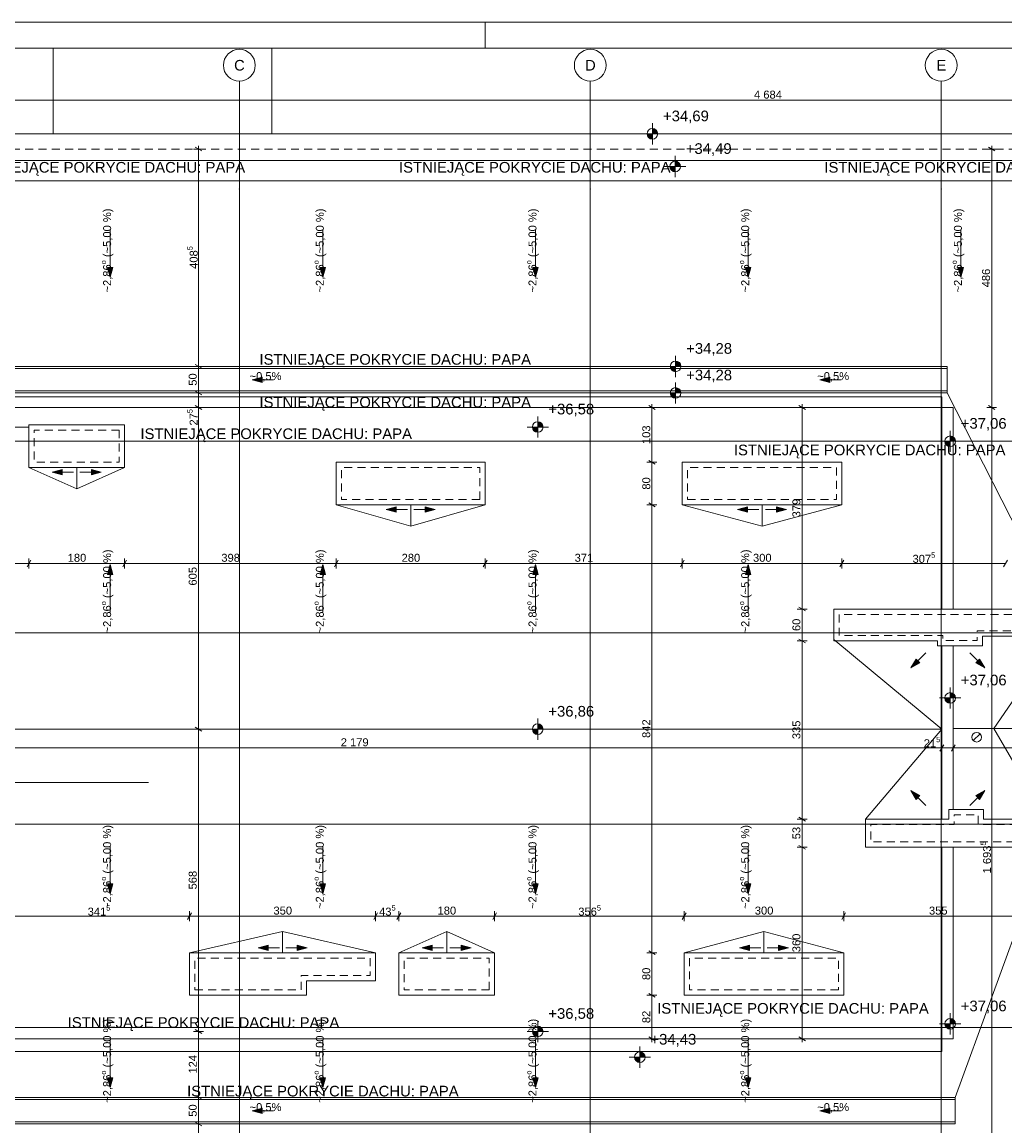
# Paper-space layout 'A-14 INWENTARYZACJA - RZUT DACHU' of a CAD drawing. Header units: millimetres. Extents: x 0 to 594, y 0 to 350.
# Tile 3 of 8: x 147 to 332, y 142 to 350. Entities that reach past the tile are written whole.
import ezdxf
from ezdxf.xclip import XClip

# ---------------------------------------------------------------- set-up
doc = ezdxf.new("R2010")
doc.units = ezdxf.units.MM
doc.header["$MEASUREMENT"] = 0
doc.header["$XCLIPFRAME"] = 0
for name, pattern in [('ACAD_ISO03W100', [300, 120, -180]), ('DASHDOTX2', [1000, 500, -250, 0, -250]), ('Przer. długie kreski', [2.5, 1.5, -1])]:
    doc.linetypes.add(name, pattern=pattern)
for name, color, linetype, lineweight in [('A_Arkusz_Nr_pióra__1', 7, 'Continuous', 20), ('A_dach_Nr_pióra__1', 7, 'Continuous', 20), ('A_dach_Nr_pióra__2', 8, 'Continuous', 13), ('A_linie przekroju_Nr_pióra__1', 7, 'Continuous', 20), ('A_widok_Nr_pióra__1', 7, 'Continuous', 20), ('A_wymiary_Nr_pióra__1', 7, 'Continuous', 20), ('A_wymiary_Nr_pióra__2', 8, 'Continuous', 13), ('A_ściany_Nr_pióra__1', 7, 'Continuous', 20), ('A_ściany_Nr_pióra__2', 8, 'Continuous', 13)]:
    doc.layers.add(name, color=color, linetype=linetype, lineweight=lineweight)
for name, color, linetype, lineweight, true_color in [('A_Arkusz_Nr_pióra__237', 7, 'Continuous', 5, 0x343434), ('A_osie_Nr_pióra__16', 7, 'Continuous', 5, 0x320000), ('A_osie_Nr_pióra__76', 7, 'Continuous', 5, 0x323200)]:
    doc.layers.add(name, color=color, linetype=linetype, lineweight=lineweight, true_color=true_color)
doc.styles.add('STYL_AUTOMATYCZNY_1', font='arial.ttf')
doc.styles.add('STYL_AUTOMATYCZNY_4', font='arial.ttf')

# ---------------------------------------------------------------- blocks, each defined once
blk = doc.blocks.new('Rysunek_1_1', base_point=(-1587.54, -209.9))
at = {"layer": 'A_dach_Nr_pióra__2', "linetype": 'Continuous', "lineweight": 13}
for points in [[(163.47, 302.01), (163.97, 303.88), (162.97, 303.88)], [(203.47, 302.01), (203.97, 303.88), (202.97, 303.88)], [(243.47, 302.01), (243.97, 303.88), (242.97, 303.88)], [(283.47, 302.01), (283.97, 303.88), (282.97, 303.88)], [(323.47, 302.01), (323.97, 303.88), (322.97, 303.88)], [(190.16, 282.75), (192.03, 282.25), (192.03, 283.25)], [(296.91, 282.75), (298.78, 282.25), (298.78, 283.25)], [(152.59, 265.37), (154.45, 264.87), (154.45, 265.87)], [(161.79, 265.37), (159.93, 265.87), (159.93, 264.87)], [(215.4, 258.33), (217.26, 257.83), (217.26, 258.83)], [(224.6, 258.33), (222.73, 258.83), (222.73, 257.83)], [(281.47, 258.33), (283.34, 257.83), (283.34, 258.83)], [(290.68, 258.33), (288.81, 258.83), (288.81, 257.83)], [(163.47, 247.99), (162.97, 246.12), (163.97, 246.12)], [(203.47, 247.99), (202.97, 246.12), (203.97, 246.12)], [(243.47, 247.99), (242.97, 246.12), (243.97, 246.12)], [(283.47, 247.99), (282.97, 246.12), (283.97, 246.12)], [(314.06, 228.55), (315.73, 229.52), (315.03, 230.23)], [(327.95, 228.55), (326.98, 230.23), (326.27, 229.52)], [(314.06, 205.52), (315.03, 203.84), (315.73, 204.55)], [(327.95, 205.52), (326.27, 204.55), (326.98, 203.84)], [(163.47, 186.08), (163.97, 187.95), (162.97, 187.95)], [(203.47, 186.08), (203.97, 187.95), (202.97, 187.95)], [(243.47, 186.08), (243.97, 187.95), (242.97, 187.95)], [(283.47, 186.08), (283.97, 187.95), (282.97, 187.95)], [(191.29, 175.9), (193.16, 175.4), (193.16, 176.4)], [(200.5, 175.9), (198.63, 176.4), (198.63, 175.4)], [(222.16, 175.9), (224.02, 175.4), (224.02, 176.4)], [(231.36, 175.9), (229.5, 176.4), (229.5, 175.4)], [(281.82, 175.9), (283.68, 175.4), (283.68, 176.4)], [(291.02, 175.9), (289.16, 176.4), (289.16, 175.4)], [(163.47, 149.65), (163.97, 151.51), (162.97, 151.51)], [(203.47, 149.65), (203.97, 151.51), (202.97, 151.51)], [(243.47, 149.65), (243.97, 151.51), (242.97, 151.51)], [(283.47, 149.65), (283.97, 151.51), (282.97, 151.51)], [(190.16, 145.3), (192.03, 144.8), (192.03, 145.8)], [(296.91, 145.3), (298.78, 144.8), (298.78, 145.8)]]:
    blk.add_hatch(color=8, dxfattribs=at).paths.add_polyline_path(points)
at = {"layer": 'A_wymiary_Nr_pióra__2', "linetype": 'Continuous', "lineweight": 13}
for points in [[(265.44, 328.98), (264.44, 328.98), (264.52, 328.6), (264.74, 328.27), (265.06, 328.06), (265.44, 327.98)], [(265.44, 328.98), (266.44, 328.98), (266.37, 329.36), (266.15, 329.69), (265.83, 329.9), (265.44, 329.98)], [(269.72, 322.84), (270.72, 322.84), (270.64, 323.23), (270.43, 323.55), (270.1, 323.77), (269.72, 323.84)], [(269.72, 322.84), (268.72, 322.84), (268.8, 322.46), (269.01, 322.14), (269.34, 321.92), (269.72, 321.84)], [(269.8, 285.26), (268.8, 285.26), (268.88, 284.88), (269.1, 284.55), (269.42, 284.34), (269.8, 284.26)], [(269.8, 285.26), (270.8, 285.26), (270.73, 285.64), (270.51, 285.97), (270.19, 286.18), (269.8, 286.26)], [(269.8, 280.26), (268.8, 280.26), (268.88, 279.88), (269.1, 279.55), (269.42, 279.34), (269.8, 279.26)], [(269.8, 280.26), (270.8, 280.26), (270.73, 280.64), (270.51, 280.97), (270.19, 281.18), (269.8, 281.26)], [(243.87, 273.86), (244.87, 273.86), (244.8, 274.24), (244.58, 274.57), (244.26, 274.78), (243.87, 274.86)], [(243.87, 273.86), (242.87, 273.86), (242.95, 273.48), (243.17, 273.15), (243.49, 272.94), (243.87, 272.86)], [(321.43, 271.17), (322.43, 271.17), (322.35, 271.55), (322.13, 271.88), (321.81, 272.09), (321.43, 272.17)], [(321.43, 271.17), (320.43, 271.17), (320.5, 270.79), (320.72, 270.46), (321.04, 270.25), (321.43, 270.17)], [(321.43, 222.91), (320.43, 222.91), (320.5, 222.53), (320.72, 222.2), (321.04, 221.99), (321.43, 221.91)], [(321.43, 222.91), (322.43, 222.91), (322.35, 223.29), (322.13, 223.62), (321.81, 223.83), (321.43, 223.91)], [(243.87, 217.04), (244.87, 217.04), (244.8, 217.42), (244.58, 217.74), (244.26, 217.96), (243.87, 218.04)], [(243.87, 217.04), (242.87, 217.04), (242.95, 216.65), (243.17, 216.33), (243.49, 216.11), (243.87, 216.04)], [(321.43, 161.63), (322.43, 161.63), (322.35, 162.01), (322.13, 162.34), (321.81, 162.55), (321.43, 162.63)], [(243.87, 160.21), (242.87, 160.21), (242.95, 159.83), (243.17, 159.5), (243.49, 159.29), (243.87, 159.21)], [(243.87, 160.21), (244.87, 160.21), (244.8, 160.59), (244.58, 160.92), (244.26, 161.13), (243.87, 161.21)], [(321.43, 161.63), (320.43, 161.63), (320.5, 161.25), (320.72, 160.92), (321.04, 160.71), (321.43, 160.63)], [(263.07, 155.37), (264.07, 155.37), (264, 155.76), (263.78, 156.08), (263.46, 156.3), (263.07, 156.37)], [(263.07, 155.37), (262.07, 155.37), (262.15, 154.99), (262.37, 154.67), (262.69, 154.45), (263.07, 154.37)]]:
    blk.add_hatch(color=8, dxfattribs=at).paths.add_polyline_path(points)
at = {"layer": 'A_dach_Nr_pióra__1', "color": 7, "linetype": 'Continuous', "lineweight": 20}
for p, q in [((240.19, 328.98), (257.15, 328.98)), ((320.9, 280.26), (320.9, 285.26)), ((327.1, 216.14), (325.77, 214.93))]:
    blk.add_line(p, q, dxfattribs=at)
at = {"layer": 'A_dach_Nr_pióra__1', "color": 7, "linetype": 'Continuous', "lineweight": 20, "flags": 128}
for points in [[(166.19, 274.26), (148.19, 274.26), (148.19, 266.26), (166.19, 266.26)], [(234, 259.22), (206, 259.22), (206, 267.22), (234, 267.22)], [(271.07, 259.22), (301.07, 259.22), (301.07, 267.22), (271.07, 267.22)], [(341.53, 239.63), (299.54, 239.63), (299.54, 233.63), (319.03, 233.63), (319.03, 232.73), (327.53, 232.73), (327.53, 234.53), (341.53, 234.53)], [(339.53, 194.83), (305.53, 194.83), (305.53, 200.13), (321.2, 200.13), (321.2, 201.93), (327.73, 201.93), (327.73, 200.13), (339.53, 200.13)], [(178.39, 167.01), (200.39, 167.01), (200.39, 169.71), (213.39, 169.71), (213.39, 175.01), (178.39, 175.01)], [(235.77, 167.01), (217.75, 167.01), (217.75, 175.01), (235.77, 175.01)], [(301.42, 167.01), (271.42, 167.01), (271.42, 175.01), (301.42, 175.01)]]:
    blk.add_lwpolyline(points, close=True, dxfattribs=at)
at = {"layer": 'A_dach_Nr_pióra__1', "color": 7, "linetype": 'Przer. długie kreski', "lineweight": 20, "flags": 128}
for points in [[(340.53, 238.63), (300.54, 238.63), (300.54, 234.63), (320.03, 234.63), (320.03, 233.73), (326.53, 233.73), (326.53, 235.53), (340.53, 235.53)], [(338.53, 195.83), (306.53, 195.83), (306.53, 199.13), (322.2, 199.13), (322.2, 200.93), (326.73, 200.93), (326.73, 199.13), (338.53, 199.13)]]:
    blk.add_lwpolyline(points, close=True, dxfattribs=at)
at = {"layer": 'A_dach_Nr_pióra__1', "color": 7, "linetype": 'Continuous', "lineweight": 20}
blk.add_circle((326.43, 215.53), 0.9, dxfattribs=at)
at = {"layer": 'A_dach_Nr_pióra__2', "color": 8, "linetype": 'Continuous', "lineweight": 13}
for p, q in [((163.47, 310.93), (163.47, 303.88)), ((203.47, 310.93), (203.47, 303.88)), ((243.47, 310.93), (243.47, 303.88)), ((283.47, 310.93), (283.47, 303.88)), ((323.47, 310.93), (323.47, 303.88)), ((162.97, 303.88), (163.97, 303.88)), ((163.47, 302.01), (162.97, 303.88)), ((163.47, 302.01), (163.97, 303.88)), ((202.97, 303.88), (203.97, 303.88)), ((203.47, 302.01), (202.97, 303.88)), ((203.47, 302.01), (203.97, 303.88)), ((242.97, 303.88), (243.97, 303.88)), ((243.47, 302.01), (242.97, 303.88)), ((243.47, 302.01), (243.97, 303.88)), ((282.97, 303.88), (283.97, 303.88)), ((283.47, 302.01), (282.97, 303.88)), ((283.47, 302.01), (283.97, 303.88)), ((322.97, 303.88), (323.97, 303.88)), ((323.47, 302.01), (322.97, 303.88)), ((323.47, 302.01), (323.97, 303.88)), ((57.92, 285.26), (320.9, 285.26)), ((57.92, 284.86), (320.9, 284.86)), ((190.16, 282.75), (192.03, 283.25)), ((190.16, 282.75), (192.03, 282.25)), ((192.03, 283.25), (192.03, 282.25)), ((194.16, 282.75), (192.03, 282.75)), ((296.91, 282.75), (298.78, 283.25)), ((296.91, 282.75), (298.78, 282.25)), ((298.78, 283.25), (298.78, 282.25)), ((300.91, 282.75), (298.78, 282.75)), ((57.92, 280.66), (320.9, 280.66)), ((57.92, 280.26), (320.9, 280.26)), ((341.53, 239.63), (320.9, 280.26)), ((106.29, 279.53), (319.88, 279.53)), ((319.88, 279.53), (319.88, 277.53)), ((157.19, 262.26), (148.19, 266.26)), ((152.59, 265.37), (154.45, 265.87)), ((154.45, 265.87), (154.45, 264.87)), ((157.19, 266.26), (157.19, 262.26)), ((157.19, 262.26), (166.19, 266.26)), ((159.93, 264.87), (159.93, 265.87)), ((161.79, 265.37), (159.93, 265.87)), ((152.59, 265.37), (154.45, 264.87)), ((156.59, 265.37), (154.45, 265.37)), ((157.79, 265.37), (159.93, 265.37)), ((161.79, 265.37), (159.93, 264.87)), ((220, 255.22), (206, 259.22)), ((215.4, 258.33), (217.26, 258.83)), ((215.4, 258.33), (217.26, 257.83)), ((217.26, 258.83), (217.26, 257.83)), ((219.4, 258.33), (217.26, 258.33)), ((220, 259.22), (220, 255.22)), ((220, 255.22), (234, 259.22)), ((220.6, 258.33), (222.73, 258.33)), ((222.73, 257.83), (222.73, 258.83)), ((224.6, 258.33), (222.73, 258.83)), ((224.6, 258.33), (222.73, 257.83)), ((286.07, 255.22), (271.07, 259.22)), ((281.47, 258.33), (283.34, 258.83)), ((281.47, 258.33), (283.34, 257.83)), ((283.34, 258.83), (283.34, 257.83)), ((285.47, 258.33), (283.34, 258.33)), ((286.07, 259.22), (286.07, 255.22)), ((286.07, 255.22), (301.07, 259.22)), ((286.68, 258.33), (288.81, 258.33)), ((288.81, 257.83), (288.81, 258.83)), ((290.68, 258.33), (288.81, 258.83)), ((290.68, 258.33), (288.81, 257.83)), ((163.47, 247.99), (162.97, 246.12)), ((163.47, 247.99), (163.97, 246.12)), ((203.47, 247.99), (202.97, 246.12)), ((203.47, 247.99), (203.97, 246.12)), ((243.47, 247.99), (242.97, 246.12)), ((243.47, 247.99), (243.97, 246.12)), ((283.47, 247.99), (282.97, 246.12)), ((283.47, 247.99), (283.97, 246.12)), ((163.97, 246.12), (162.97, 246.12)), ((163.47, 239.07), (163.47, 246.12)), ((203.97, 246.12), (202.97, 246.12)), ((203.47, 239.07), (203.47, 246.12)), ((243.97, 246.12), (242.97, 246.12)), ((243.47, 239.07), (243.47, 246.12)), ((283.97, 246.12), (282.97, 246.12)), ((283.47, 239.07), (283.47, 246.12)), ((319.88, 217.04), (299.54, 233.92)), ((329.64, 217.17), (341.53, 234.53)), ((316.89, 231.38), (315.38, 229.87)), ((325.12, 231.38), (326.63, 229.87)), ((314.06, 228.55), (315.03, 230.23)), ((314.06, 228.55), (315.73, 229.52)), ((315.03, 230.23), (315.73, 229.52)), ((326.27, 229.52), (326.98, 230.23)), ((327.95, 228.55), (326.27, 229.52)), ((327.95, 228.55), (326.98, 230.23)), ((319.88, 217.04), (55.42, 217.04)), ((319.88, 217.04), (305.53, 200.13)), ((322.03, 217.17), (514.82, 217.17)), ((339.53, 200.13), (329.64, 217.17)), ((314.06, 205.52), (315.73, 204.55)), ((314.06, 205.52), (315.03, 203.84)), ((327.95, 205.52), (326.27, 204.55)), ((327.95, 205.52), (326.98, 203.84)), ((315.73, 204.55), (315.03, 203.84)), ((316.89, 202.69), (315.38, 204.2)), ((325.12, 202.69), (326.63, 204.2)), ((326.98, 203.84), (326.27, 204.55)), ((163.47, 195), (163.47, 187.95)), ((203.47, 195), (203.47, 187.95)), ((243.47, 195), (243.47, 187.95)), ((283.47, 195), (283.47, 187.95)), ((322.38, 147.81), (339.53, 194.83)), ((162.97, 187.95), (163.97, 187.95)), ((163.47, 186.08), (162.97, 187.95)), ((163.47, 186.08), (163.97, 187.95)), ((202.97, 187.95), (203.97, 187.95)), ((203.47, 186.08), (202.97, 187.95)), ((203.47, 186.08), (203.97, 187.95)), ((242.97, 187.95), (243.97, 187.95)), ((243.47, 186.08), (242.97, 187.95)), ((243.47, 186.08), (243.97, 187.95)), ((282.97, 187.95), (283.97, 187.95)), ((283.47, 186.08), (282.97, 187.95)), ((283.47, 186.08), (283.97, 187.95)), ((195.89, 179.01), (178.39, 175.01)), ((195.89, 175.01), (195.89, 179.01)), ((195.89, 179.01), (213.39, 175.01)), ((226.76, 179.01), (217.75, 175.01)), ((226.76, 175.01), (226.76, 179.01)), ((226.76, 179.01), (235.77, 175.01)), ((286.42, 179.01), (271.42, 175.01)), ((286.42, 175.01), (286.42, 179.01)), ((286.42, 179.01), (301.42, 175.01)), ((191.29, 175.9), (193.16, 176.4)), ((191.29, 175.9), (193.16, 175.4)), ((193.16, 176.4), (193.16, 175.4)), ((195.29, 175.9), (193.16, 175.9)), ((196.5, 175.9), (198.63, 175.9)), ((198.63, 175.4), (198.63, 176.4)), ((200.5, 175.9), (198.63, 176.4)), ((200.5, 175.9), (198.63, 175.4)), ((222.16, 175.9), (224.02, 176.4)), ((222.16, 175.9), (224.02, 175.4)), ((224.02, 176.4), (224.02, 175.4)), ((226.16, 175.9), (224.02, 175.9)), ((227.36, 175.9), (229.5, 175.9)), ((229.5, 175.4), (229.5, 176.4)), ((231.36, 175.9), (229.5, 176.4)), ((231.36, 175.9), (229.5, 175.4)), ((281.82, 175.9), (283.68, 176.4)), ((281.82, 175.9), (283.68, 175.4)), ((283.68, 176.4), (283.68, 175.4)), ((285.82, 175.9), (283.68, 175.9)), ((287.02, 175.9), (289.16, 175.9)), ((289.16, 175.4), (289.16, 176.4)), ((291.02, 175.9), (289.16, 176.4)), ((291.02, 175.9), (289.16, 175.4)), ((163.47, 158.56), (163.47, 151.51)), ((203.47, 158.56), (203.47, 151.51)), ((243.47, 158.56), (243.47, 151.51)), ((283.47, 158.56), (283.47, 151.51)), ((319.88, 156.42), (319.88, 158.81)), ((100.47, 156.42), (319.88, 156.42)), ((162.97, 151.51), (163.97, 151.51)), ((163.47, 149.65), (162.97, 151.51)), ((163.47, 149.65), (163.97, 151.51)), ((202.97, 151.51), (203.97, 151.51)), ((203.47, 149.65), (202.97, 151.51)), ((203.47, 149.65), (203.97, 151.51)), ((242.97, 151.51), (243.97, 151.51)), ((243.47, 149.65), (242.97, 151.51)), ((243.47, 149.65), (243.97, 151.51)), ((282.97, 151.51), (283.97, 151.51)), ((283.47, 149.65), (282.97, 151.51)), ((283.47, 149.65), (283.97, 151.51)), ((57.92, 147.81), (322.38, 147.81)), ((57.92, 147.41), (322.38, 147.41)), ((322.38, 142.81), (322.38, 147.81)), ((190.16, 145.3), (192.03, 145.8)), ((190.16, 145.3), (192.03, 144.8)), ((192.03, 145.8), (192.03, 144.8)), ((194.16, 145.3), (192.03, 145.3)), ((296.91, 145.3), (298.78, 145.8)), ((296.91, 145.3), (298.78, 144.8)), ((298.78, 145.8), (298.78, 144.8)), ((300.91, 145.3), (298.78, 145.3)), ((57.92, 143.21), (322.38, 143.21)), ((57.92, 142.81), (322.38, 142.81))]:
    blk.add_line(p, q, dxfattribs=at)
at = {"layer": 'A_dach_Nr_pióra__2', "color": 8, "linetype": 'Przer. długie kreski', "lineweight": 13, "flags": 128}
for points in [[(165.19, 273.26), (149.19, 273.26), (149.19, 267.26), (165.19, 267.26)], [(233, 260.22), (207, 260.22), (207, 266.22), (233, 266.22)], [(272.07, 260.22), (300.07, 260.22), (300.07, 266.22), (272.07, 266.22)], [(179.39, 168.01), (199.39, 168.01), (199.39, 170.71), (212.39, 170.71), (212.39, 174.01), (179.39, 174.01)], [(234.77, 168.01), (218.75, 168.01), (218.75, 174.01), (234.77, 174.01)], [(300.42, 168.01), (272.42, 168.01), (272.42, 174.01), (300.42, 174.01)]]:
    blk.add_lwpolyline(points, close=True, dxfattribs=at)
at = {"layer": 'A_linie przekroju_Nr_pióra__1', "color": 7, "linetype": 'ACAD_ISO03W100', "lineweight": 20}
blk.add_line((50.68, 207), (523.87, 207), dxfattribs=at)
at = {"layer": 'A_osie_Nr_pióra__16', "color": 18, "linetype": 'DASHDOTX2', "lineweight": 5, "true_color": 0x320000}
for p, q in [((187.76, 318.63), (187.76, 338.88)), ((253.76, 318.63), (253.76, 338.88)), ((319.76, 318.63), (319.76, 338.88)), ((526.07, 320.17), (57.45, 320.17)), ((187.76, 318.63), (187.76, 119.13)), ((253.76, 318.63), (253.76, 119.13)), ((319.76, 318.63), (319.76, 119.13)), ((525.97, 271.17), (57.45, 271.17)), ((526.07, 235.17), (57.45, 235.17)), ((526.07, 199.17), (57.45, 199.17)), ((526.07, 160.94), (57.45, 160.94))]:
    blk.add_line(p, q, dxfattribs=at)
for p in [(187.76, 318.63), (187.76, 318.63), (253.76, 318.63), (253.76, 318.63), (319.76, 318.63), (319.76, 318.63)]:
    blk.add_point(p, dxfattribs=at)
at = {"layer": 'A_osie_Nr_pióra__76', "color": 48, "linetype": 'Continuous', "lineweight": 5, "true_color": 0x323200}
for centre in [(187.76, 341.88), (253.76, 341.88), (319.76, 341.88)]:
    blk.add_circle(centre, 3, dxfattribs=at)
at = {"layer": 'A_widok_Nr_pióra__1', "color": 7, "linetype": 'Continuous', "lineweight": 20, "flags": 128}
blk.add_lwpolyline([(193.88, 345.1), (193.88, 328.98), (152.77, 328.98), (152.77, 345.1)], dxfattribs=at)
at = {"layer": 'A_wymiary_Nr_pióra__1', "color": 7, "linetype": 'Continuous', "lineweight": 20}
for p, q in [((180.68, 325.77), (179.43, 326.49)), ((329.87, 325.77), (328.62, 326.49)), ((179.43, 285.62), (180.68, 284.9)), ((179.43, 280.62), (180.68, 279.9)), ((179.43, 277.89), (180.68, 277.17)), ((265.99, 277.17), (264.74, 277.89)), ((294.21, 277.17), (292.96, 277.89)), ((328.62, 277.89), (329.87, 277.17)), ((264.74, 267.58), (265.99, 266.86)), ((264.74, 259.58), (265.99, 258.86)), ((148.55, 248.82), (147.83, 247.57)), ((166.55, 248.82), (165.83, 247.57)), ((206.36, 248.82), (205.64, 247.57)), ((234.36, 248.82), (233.64, 247.57)), ((271.43, 248.82), (270.71, 247.57)), ((301.43, 248.82), (300.71, 247.57)), ((332.19, 248.82), (331.47, 247.57)), ((292.96, 239.99), (294.21, 239.27)), ((292.96, 233.99), (294.21, 233.27)), ((179.43, 217.4), (180.68, 216.67)), ((320.24, 214.13), (319.51, 212.88)), ((322.39, 214.13), (321.67, 212.88)), ((292.96, 200.49), (294.21, 199.77)), ((292.96, 195.19), (294.21, 194.47)), ((178.76, 182.48), (178.03, 181.23)), ((213.76, 182.48), (213.03, 181.23)), ((218.11, 182.48), (217.39, 181.23)), ((236.13, 182.48), (235.41, 181.23)), ((271.78, 182.48), (271.06, 181.23)), ((301.78, 182.48), (301.06, 181.23)), ((264.74, 175.37), (265.99, 174.65)), ((264.74, 167.37), (265.99, 166.65)), ((179.43, 160.57), (180.68, 159.85)), ((264.74, 159.17), (265.99, 158.45)), ((292.96, 159.17), (294.21, 158.45)), ((179.43, 148.17), (180.68, 147.45)), ((179.43, 143.17), (180.68, 142.45))]:
    blk.add_line(p, q, dxfattribs=at)
at = {"layer": 'A_wymiary_Nr_pióra__2', "color": 8, "linetype": 'Continuous', "lineweight": 13}
for p, q in [((52.92, 335.29), (521.32, 335.29)), ((265.44, 326.98), (265.44, 330.98)), ((263.44, 328.98), (267.44, 328.98)), ((180.99, 326.13), (179.12, 326.13)), ((180.06, 326.13), (180.06, 326.74)), ((180.06, 285.26), (180.06, 326.13)), ((330.18, 326.13), (328.31, 326.13)), ((329.25, 326.13), (329.25, 326.74)), ((329.25, 277.53), (329.25, 326.13)), ((269.72, 320.84), (269.72, 324.84)), ((267.72, 322.84), (271.72, 322.84)), ((269.8, 283.26), (269.8, 287.26)), ((180.99, 285.26), (179.12, 285.26)), ((180.06, 280.26), (180.06, 285.26)), ((267.8, 285.26), (271.8, 285.26)), ((180.99, 280.26), (179.12, 280.26)), ((180.06, 277.53), (180.06, 280.26)), ((267.8, 280.26), (271.8, 280.26)), ((269.8, 278.26), (269.8, 282.26)), ((265.36, 277.53), (265.36, 278.14)), ((293.59, 277.53), (293.59, 278.14)), ((180.99, 277.53), (179.12, 277.53)), ((180.06, 217.04), (180.06, 277.53)), ((266.3, 277.53), (264.42, 277.53)), ((265.36, 267.22), (265.36, 277.53)), ((294.53, 277.53), (292.65, 277.53)), ((293.59, 239.63), (293.59, 277.53)), ((330.18, 277.53), (328.31, 277.53)), ((329.25, 108.21), (329.25, 277.53)), ((243.87, 271.86), (243.87, 275.86)), ((241.87, 273.86), (245.87, 273.86)), ((321.43, 269.17), (321.43, 273.17)), ((319.43, 271.17), (323.43, 271.17)), ((266.3, 267.22), (264.42, 267.22)), ((265.36, 259.22), (265.36, 267.22)), ((266.3, 259.22), (264.42, 259.22)), ((265.36, 175.01), (265.36, 259.22)), ((148.19, 247.26), (148.19, 249.13)), ((166.19, 247.26), (166.19, 249.13)), ((206, 247.26), (206, 249.13)), ((234, 247.26), (234, 249.13)), ((271.07, 247.26), (271.07, 249.13)), ((301.07, 247.26), (301.07, 249.13)), ((137.18, 248.2), (148.19, 248.2)), ((148.19, 248.2), (166.19, 248.2)), ((166.19, 248.2), (206, 248.2)), ((206, 248.2), (234, 248.2)), ((234, 248.2), (271.07, 248.2)), ((271.07, 248.2), (301.07, 248.2)), ((301.07, 248.2), (331.83, 248.2)), ((294.53, 239.63), (292.65, 239.63)), ((293.59, 233.63), (293.59, 239.63)), ((294.53, 233.63), (292.65, 233.63)), ((293.59, 200.13), (293.59, 233.63)), ((321.43, 220.91), (321.43, 224.91)), ((319.43, 222.91), (323.43, 222.91)), ((243.87, 215.04), (243.87, 219.04)), ((180.99, 217.04), (179.12, 217.04)), ((180.06, 160.21), (180.06, 217.04)), ((241.87, 217.04), (245.87, 217.04)), ((319.88, 212.57), (319.88, 214.44)), ((322.03, 212.57), (322.03, 214.44)), ((101.97, 213.51), (319.88, 213.51)), ((319.88, 213.51), (322.03, 213.51)), ((322.03, 213.51), (457.32, 213.51)), ((294.53, 200.13), (292.65, 200.13)), ((293.59, 194.83), (293.59, 200.13)), ((294.53, 194.83), (292.65, 194.83)), ((293.59, 158.81), (293.59, 194.83)), ((178.39, 180.92), (178.39, 182.8)), ((213.39, 180.92), (213.39, 182.8)), ((217.75, 180.92), (217.75, 182.8)), ((235.77, 180.92), (235.77, 182.8)), ((271.42, 180.92), (271.42, 182.8)), ((301.42, 180.92), (301.42, 182.8)), ((144.26, 181.86), (178.39, 181.86)), ((178.39, 181.86), (213.39, 181.86)), ((213.39, 181.86), (217.75, 181.86)), ((217.75, 181.86), (235.77, 181.86)), ((235.77, 181.86), (271.42, 181.86)), ((271.42, 181.86), (301.42, 181.86)), ((301.42, 181.86), (336.93, 181.86)), ((266.3, 175.01), (264.42, 175.01)), ((265.36, 167.01), (265.36, 175.01)), ((266.3, 167.01), (264.42, 167.01)), ((265.36, 158.81), (265.36, 167.01)), ((243.87, 158.21), (243.87, 162.21)), ((321.43, 159.63), (321.43, 163.63)), ((180.99, 160.21), (179.12, 160.21)), ((180.06, 147.81), (180.06, 160.21)), ((241.87, 160.21), (245.87, 160.21)), ((319.43, 161.63), (323.43, 161.63)), ((266.3, 158.81), (264.42, 158.81)), ((265.36, 158.2), (265.36, 158.81)), ((294.53, 158.81), (292.65, 158.81)), ((293.59, 158.2), (293.59, 158.81)), ((263.07, 153.37), (263.07, 157.37)), ((261.07, 155.37), (265.07, 155.37)), ((180.99, 147.81), (179.12, 147.81)), ((180.06, 142.81), (180.06, 147.81)), ((180.99, 142.81), (179.12, 142.81)), ((180.06, 108.21), (180.06, 142.81))]:
    blk.add_line(p, q, dxfattribs=at)
for centre in [(265.44, 328.98), (269.72, 322.84), (269.8, 285.26), (269.8, 280.26), (243.87, 273.86), (321.43, 271.17), (321.43, 222.91), (243.87, 217.04), (321.43, 161.63), (243.87, 160.21), (263.07, 155.37)]:
    blk.add_circle(centre, 1, dxfattribs=at)
at = {"layer": 'A_ściany_Nr_pióra__1', "color": 7, "linetype": 'Continuous', "lineweight": 20, "flags": 128}
for points in [[(52.92, 265.14), (52.92, 328.98), (521.32, 328.98), (521.32, 267.81)], [(57.92, 235.75), (57.92, 323.98), (516.32, 323.98), (516.32, 236.85), (514.82, 236.85), (514.82, 199.17), (516.32, 199.17), (516.32, 110.36), (57.92, 110.36), (57.92, 198.55)], [(77.07, 198.55), (52.92, 198.55), (52.92, 239.53), (99.77, 239.53), (99.77, 277.53), (322.03, 277.53), (322.03, 239.63)], [(166.19, 277.53), (319.88, 277.53), (319.88, 239.63)], [(137.18, 273.86), (148.19, 273.86)], [(319.88, 232.73), (319.88, 200.13)], [(322.03, 232.73), (322.03, 201.93)], [(322.03, 158.81), (99.47, 158.81), (99.47, 193.31)], [(319.88, 194.83), (319.88, 158.81), (121.16, 158.81)], [(322.03, 194.83), (322.03, 158.81)]]:
    blk.add_lwpolyline(points, dxfattribs=at)
at = {"layer": 'A_ściany_Nr_pióra__2', "color": 8, "linetype": 'Przer. długie kreski', "lineweight": 13, "flags": 128}
blk.add_lwpolyline([(55.97, 265.14), (55.97, 326.13), (518.75, 326.13), (518.75, 267.81)], dxfattribs=at)
at = {"layer": 'A_dach_Nr_pióra__2', "color": 8, "linetype": 'Continuous', "lineweight": 13, "attachment_point": 5, "style": 'STYL_AUTOMATYCZNY_1'}
for s, insert, char_height in [('\\A1;{\\pqc;\\fArial|b0|i0|c238|p0;\\W1.000000;ISTNIEJĄCE POKRYCIE DACHU: PAPA}', (163.32, 322.4), 2), ('\\A1;{\\pqc;\\fArial|b0|i0|c238|p0;\\W1.000000;ISTNIEJĄCE POKRYCIE DACHU: PAPA}', (243.32, 322.4), 2), ('\\A1;{\\pqc;\\fArial|b0|i0|c238|p0;\\W1.000000;ISTNIEJĄCE POKRYCIE DACHU: PAPA}', (323.32, 322.4), 2), ('\\A1;{\\pqc;\\fArial|b0|i0|c238|p0;\\W1.000000;ISTNIEJĄCE POKRYCIE DACHU: PAPA}', (217.08, 286.28), 2), ('\\A1;{\\pqc;\\fArial|b0|i0|c238|p0;\\W1.000000;~0,5%}', (192.69, 283.29), 1.5), ('\\A1;{\\pqc;\\fArial|b0|i0|c238|p0;\\W1.000000;~0,5%}', (299.44, 283.29), 1.5), ('\\A1;{\\pqc;\\fArial|b0|i0|c238|p0;\\W1.000000;ISTNIEJĄCE POKRYCIE DACHU: PAPA}', (217.08, 278.23), 2), ('\\A1;{\\pqc;\\fArial|b0|i0|c238|p0;\\W1.000000;ISTNIEJĄCE POKRYCIE DACHU: PAPA}', (194.7, 272.3), 2), ('\\A1;{\\pqc;\\fArial|b0|i0|c238|p0;\\W1.000000;ISTNIEJĄCE POKRYCIE DACHU: PAPA}', (306.3, 269.25), 2), ('\\A1;{\\pqc;\\fArial|b0|i0|c238|p0;\\W1.000000;ISTNIEJĄCE POKRYCIE DACHU: PAPA}', (291.88, 164.25), 2), ('\\A1;{\\pqc;\\fArial|b0|i0|c238|p0;\\W1.000000;ISTNIEJĄCE POKRYCIE DACHU: PAPA}', (181.02, 161.59), 2), ('\\A1;{\\pqc;\\fArial|b0|i0|c238|p0;\\W1.000000;ISTNIEJĄCE POKRYCIE DACHU: PAPA}', (203.47, 148.69), 2), ('\\A1;{\\pqc;\\fArial|b0|i0|c238|p0;\\W1.000000;~0,5%}', (192.69, 145.84), 1.5), ('\\A1;{\\pqc;\\fArial|b0|i0|c238|p0;\\W1.000000;~0,5%}', (299.44, 145.84), 1.5)]:
    blk.add_mtext(s, dxfattribs=dict(at, insert=insert, char_height=char_height))
at = {"layer": 'A_dach_Nr_pióra__2', "color": 8, "linetype": 'Continuous', "lineweight": 13, "char_height": 1.5, "attachment_point": 5, "rotation": 90, "style": 'STYL_AUTOMATYCZNY_1'}
for insert in [(162.9, 307.05), (202.9, 307.05), (242.9, 307.05), (282.9, 307.05), (322.9, 307.05), (162.9, 242.94), (202.9, 242.94), (242.9, 242.94), (282.9, 242.94), (162.9, 191.13), (202.9, 191.13), (242.9, 191.13), (282.9, 191.13), (162.9, 154.69), (202.9, 154.69), (242.9, 154.69), (282.9, 154.69)]:
    blk.add_mtext('\\A1;{\\pqc;\\fArial|b0|i0|c238|p0;\\W1.000000;~2,86\\fArial|b0|i0|c238|p0;\\W1.000000;\\A1{\\H.66x;\\So^  ;}\\fArial|b0|i0|c238|p0;\\W1.000000; (~5,00 %)}', dxfattribs=dict(at, insert=insert))
at = {"layer": 'A_osie_Nr_pióra__76', "color": 48, "linetype": 'Continuous', "lineweight": 5, "true_color": 0x323200, "char_height": 2, "attachment_point": 1, "style": 'STYL_AUTOMATYCZNY_1'}
for s, insert in [('\\A1;{\\pql;\\pt0;\\fArial|b0|i0|c238|p0;\\W1.000000;C}', (186.77, 342.88)), ('\\A1;{\\pql;\\pt0;\\fArial|b0|i0|c238|p0;\\W1.000000;D}', (252.77, 342.88)), ('\\A1;{\\pql;\\pt0;\\fArial|b0|i0|c238|p0;\\W1.000000;E}', (318.84, 342.88))]:
    blk.add_mtext(s, dxfattribs=dict(at, insert=insert))
at = {"layer": 'A_wymiary_Nr_pióra__1', "color": 7, "linetype": 'Continuous', "lineweight": 20, "char_height": 1.5, "attachment_point": 7, "style": 'STYL_AUTOMATYCZNY_4'}
for s, insert, width in [('\\A1;{\\pql;\\fArial|b0|i0|c238|p0;\\W1.000000;4\xa0684}', (284.55, 335.59), 5.1479), ('\\A1;{\\pql;\\fArial|b0|i0|c238|p0;\\W1.000000;180}', (155.48, 248.5), 3.4323), ('\\A1;{\\pql;\\fArial|b0|i0|c238|p0;\\W1.000000;398}', (184.38, 248.5), 3.4323), ('\\A1;{\\pql;\\fArial|b0|i0|c238|p0;\\W1.000000;280}', (218.28, 248.5), 3.4323), ('\\A1;{\\pql;\\fArial|b0|i0|c238|p0;\\W1.000000;371}', (250.82, 248.5), 3.4323), ('\\A1;{\\pql;\\fArial|b0|i0|c238|p0;\\W1.000000;300}', (284.36, 248.5), 3.4323), ('\\A1;{\\pql;\\fArial|b0|i0|c238|p0;\\W1.000000;2\xa0179}', (206.83, 213.81), 5.1479), ('\\A1;{\\pql;\\fArial|b0|i0|c238|p0;\\W1.000000;350}', (194.18, 182.16), 3.4323), ('\\A1;{\\pql;\\fArial|b0|i0|c238|p0;\\W1.000000;180}', (225.04, 182.16), 3.4323), ('\\A1;{\\pql;\\fArial|b0|i0|c238|p0;\\W1.000000;300}', (284.7, 182.16), 3.4323), ('\\A1;{\\pql;\\fArial|b0|i0|c238|p0;\\W1.000000;355}', (317.46, 182.16), 3.4323)]:
    blk.add_mtext(s, dxfattribs=dict(at, insert=insert, width=width))
at = {"layer": 'A_wymiary_Nr_pióra__1', "color": 7, "linetype": 'Continuous', "lineweight": 20, "char_height": 1.5, "attachment_point": 7, "rotation": 90, "style": 'STYL_AUTOMATYCZNY_1'}
for s, insert in [('\\A1;{\\pql;\\fArial|b0|i0|c238|p0;\\W1.000000;408\\fArial|b0|i0|c238|p0;\\W1.000000;\\A1{\\H.66x;\\S5^  ;}}', (180.36, 303.6)), ('\\A1;{\\pql;\\fArial|b0|i0|c238|p0;\\W1.000000;27\\fArial|b0|i0|c238|p0;\\W1.000000;\\A1{\\H.66x;\\S5^  ;}}', (180.35, 274.13)), ('\\A1;{\\pql;\\fArial|b0|i0|c238|p0;\\W1.000000;1\xa0693\\fArial|b0|i0|c238|p0;\\W1.000000;\\A1{\\H.66x;\\S5^  ;}}', (329.55, 189.92))]:
    blk.add_mtext(s, dxfattribs=dict(at, insert=insert))
at = {"layer": 'A_wymiary_Nr_pióra__1', "color": 7, "linetype": 'Continuous', "lineweight": 20, "char_height": 1.5, "attachment_point": 7, "rotation": 90, "style": 'STYL_AUTOMATYCZNY_4'}
for s, insert, width in [('\\A1;{\\pql;\\fArial|b0|i0|c238|p0;\\W1.000000;486}', (328.95, 300.12), 3.4323), ('\\A1;{\\pql;\\fArial|b0|i0|c238|p0;\\W1.000000;50}', (179.76, 281.62), 2.2882), ('\\A1;{\\pql;\\fArial|b0|i0|c238|p0;\\W1.000000;103}', (265.06, 270.66), 3.4323), ('\\A1;{\\pql;\\fArial|b0|i0|c238|p0;\\W1.000000;80}', (265.06, 262.08), 2.2882), ('\\A1;{\\pql;\\fArial|b0|i0|c238|p0;\\W1.000000;379}', (293.29, 256.87), 3.4323), ('\\A1;{\\pql;\\fArial|b0|i0|c238|p0;\\W1.000000;605}', (179.76, 244.05), 3.4323), ('\\A1;{\\pql;\\fArial|b0|i0|c238|p0;\\W1.000000;60}', (293.29, 235.49), 2.2882), ('\\A1;{\\pql;\\fArial|b0|i0|c238|p0;\\W1.000000;842}', (265.06, 215.4), 3.4323), ('\\A1;{\\pql;\\fArial|b0|i0|c238|p0;\\W1.000000;335}', (293.29, 215.17), 3.4323), ('\\A1;{\\pql;\\fArial|b0|i0|c238|p0;\\W1.000000;53}', (293.29, 196.34), 2.2882), ('\\A1;{\\pql;\\fArial|b0|i0|c238|p0;\\W1.000000;568}', (179.76, 186.91), 3.4323), ('\\A1;{\\pql;\\fArial|b0|i0|c238|p0;\\W1.000000;360}', (293.29, 175.1), 3.4323), ('\\A1;{\\pql;\\fArial|b0|i0|c238|p0;\\W1.000000;80}', (265.06, 169.87), 2.2882), ('\\A1;{\\pql;\\fArial|b0|i0|c238|p0;\\W1.000000;82}', (265.06, 161.77), 2.2882), ('\\A1;{\\pql;\\fArial|b0|i0|c238|p0;\\W1.000000;124}', (179.76, 152.29), 3.4323), ('\\A1;{\\pql;\\fArial|b0|i0|c238|p0;\\W1.000000;50}', (179.76, 144.17), 2.2882)]:
    blk.add_mtext(s, dxfattribs=dict(at, insert=insert, width=width))
at = {"layer": 'A_wymiary_Nr_pióra__1', "color": 7, "linetype": 'Continuous', "lineweight": 20, "char_height": 1.5, "attachment_point": 7, "style": 'STYL_AUTOMATYCZNY_1'}
for s, insert in [('\\A1;{\\pql;\\fArial|b0|i0|c238|p0;\\W1.000000;307\\fArial|b0|i0|c238|p0;\\W1.000000;\\A1{\\H.66x;\\S5^  ;}}', (314.36, 247.89)), ('\\A1;{\\pql;\\fArial|b0|i0|c238|p0;\\W1.000000;21\\fArial|b0|i0|c238|p0;\\W1.000000;\\A1{\\H.66x;\\S5^  ;}}', (316.47, 213.21)), ('\\A1;{\\pql;\\fArial|b0|i0|c238|p0;\\W1.000000;341\\fArial|b0|i0|c238|p0;\\W1.000000;\\A1{\\H.66x;\\S5^  ;}}', (159.24, 181.55)), ('\\A1;{\\pql;\\fArial|b0|i0|c238|p0;\\W1.000000;43\\fArial|b0|i0|c238|p0;\\W1.000000;\\A1{\\H.66x;\\S5^  ;}}', (214.05, 181.55)), ('\\A1;{\\pql;\\fArial|b0|i0|c238|p0;\\W1.000000;356\\fArial|b0|i0|c238|p0;\\W1.000000;\\A1{\\H.66x;\\S5^  ;}}', (251.5, 181.55))]:
    blk.add_mtext(s, dxfattribs=dict(at, insert=insert))
at = {"layer": 'A_wymiary_Nr_pióra__2', "color": 8, "linetype": 'Continuous', "lineweight": 13, "char_height": 2, "width": 8.4656, "attachment_point": 7, "style": 'STYL_AUTOMATYCZNY_4'}
for s, insert in [('\\A1;{\\pql;\\fArial|b0|i0|c238|p0;\\W1.000000;+34,69}', (267.44, 330.98)), ('\\A1;{\\pql;\\fArial|b0|i0|c238|p0;\\W1.000000;+34,49}', (271.72, 324.84)), ('\\A1;{\\pql;\\fArial|b0|i0|c238|p0;\\W1.000000;+34,28}', (271.8, 287.26)), ('\\A1;{\\pql;\\fArial|b0|i0|c238|p0;\\W1.000000;+34,28}', (271.8, 282.26)), ('\\A1;{\\pql;\\fArial|b0|i0|c238|p0;\\W1.000000;+36,58}', (245.87, 275.86)), ('\\A1;{\\pql;\\fArial|b0|i0|c238|p0;\\W1.000000;+37,06}', (323.43, 273.17)), ('\\A1;{\\pql;\\fArial|b0|i0|c238|p0;\\W1.000000;+37,06}', (323.43, 224.91)), ('\\A1;{\\pql;\\fArial|b0|i0|c238|p0;\\W1.000000;+36,86}', (245.87, 219.04)), ('\\A1;{\\pql;\\fArial|b0|i0|c238|p0;\\W1.000000;+36,58}', (245.87, 162.21)), ('\\A1;{\\pql;\\fArial|b0|i0|c238|p0;\\W1.000000;+37,06}', (323.43, 163.63)), ('\\A1;{\\pql;\\fArial|b0|i0|c238|p0;\\W1.000000;+34,43}', (265.07, 157.37))]:
    blk.add_mtext(s, dxfattribs=dict(at, insert=insert))

psp = doc.layouts.new('A-14 INWENTARYZACJA - RZUT DACHU')

# ---------------------------------------------------------------- linework, layer by layer
at = {"layer": 'A_Arkusz_Nr_pióra__1', "color": 7, "linetype": 'Continuous', "lineweight": 20}
psp.add_line((589.1, 345.1), (29.9, 345.1), dxfattribs=at)
at = {"layer": 'A_Arkusz_Nr_pióra__1', "color": 7, "linetype": 'Continuous', "lineweight": 20, "flags": 128}
psp.add_lwpolyline([(0, 350), (594, 350), (594, 0), (0, 0)], close=True, dxfattribs=at)
at = {"layer": 'A_Arkusz_Nr_pióra__237', "color": 250, "linetype": 'Continuous', "lineweight": 5, "true_color": 0x343434}
psp.add_line((234, 345.1), (234, 350), dxfattribs=at)

# ---------------------------------------------------------------- block references
at = {"color": 37, "linetype": 'Continuous', "lineweight": 5, "true_color": 0x656532}
ref = psp.add_blockref('Rysunek_1_1', (-1587.54, -209.9), dxfattribs=at)
XClip(ref).set_block_clipping_path([(29.5536821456, 91.426833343), (555.9960649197, 345.1)])

doc.saveas('drawing.dxf')
